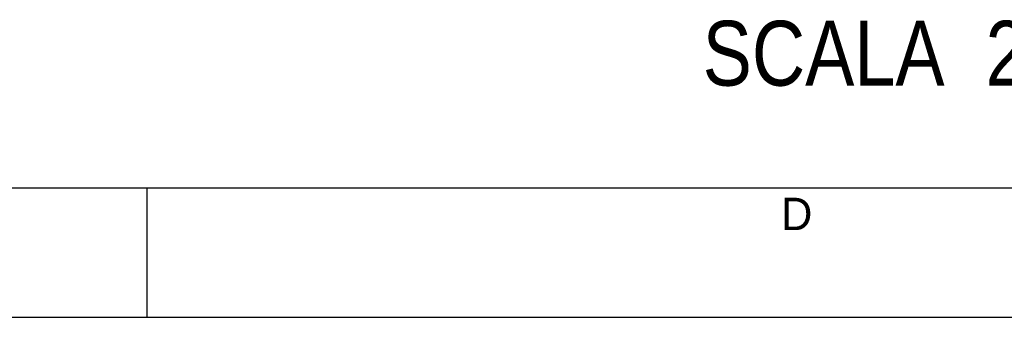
# Model space of a CAD drawing. Header units: millimetres. Extents: x 0 to 594, y 0 to 420.
# Tile 52 of 236: x 269 to 345, y 0 to 23. Entities that reach past the tile are written whole.
import ezdxf

# ---------------------------------------------------------------- set-up
doc = ezdxf.new("R2010")
doc.units = ezdxf.units.MM
doc.header["$LTSCALE"] = 32.67
doc.layers.get('0').update_dxf_attribs({"linetype": 'CONTINUOUS'})
doc.styles.get("Standard").update_dxf_attribs({"font": 'txt', "width": 0.85})
doc.styles.add('TEXTSTYLE_2', font='trium.ttf')

msp = doc.modelspace()

# ---------------------------------------------------------------- linework, layer by layer
at = {"color": 7, "linetype": 'CONTINUOUS'}
msp.add_line((20, 10), (570.21398, 10), dxfattribs=at)
at = {"color": 2, "linetype": 'CONTINUOUS'}
for p, q in [((279, 0), (279, 10)), ((0, 0), (594, 0))]:
    msp.add_line(p, q, dxfattribs=at)

# ---------------------------------------------------------------- texts
at = {"color": 2, "linetype": 'CONTINUOUS', "insert": (351.49247, 22.86847), "char_height": 5, "width": 56.9642857, "attachment_point": 3, "line_spacing_factor": 0.9}
msp.add_mtext('SCALA  2:3', dxfattribs=at)
at = {"color": 2, "linetype": 'CONTINUOUS', "insert": (329.0394, 9.22447), "char_height": 2.5, "width": 2.5, "attachment_point": 2, "line_spacing_factor": 0.9, "style": 'TEXTSTYLE_2'}
msp.add_mtext('D', dxfattribs=at)

doc.saveas('drawing.dxf')
